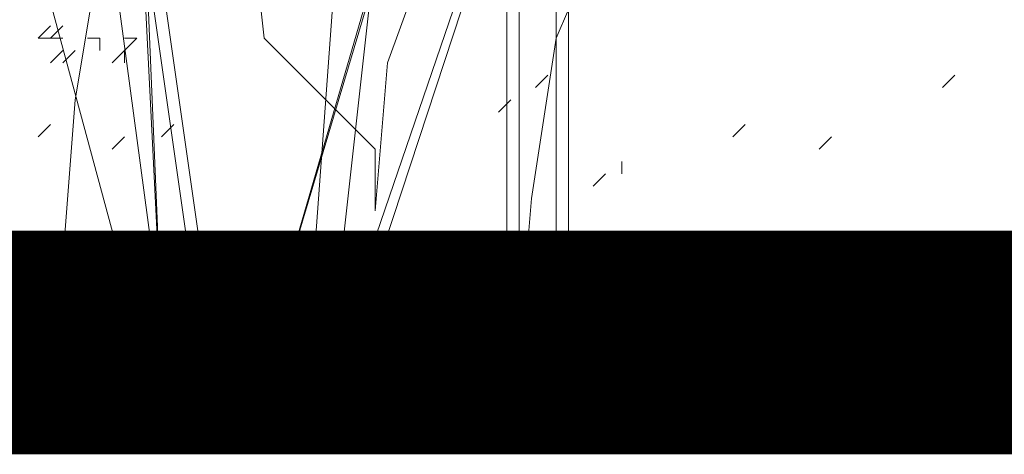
# Model space of a CAD drawing. Header units: millimetres. Extents: x 14400 to 93787, y -21104 to 39413.
# Tile 130 of 256: x 25726.41 to 25739.61, y 9745.73 to 9751.56. Entities that reach past the tile are written whole.
import ezdxf

# ---------------------------------------------------------------- set-up
doc = ezdxf.new("R2010")
doc.units = ezdxf.units.MM
doc.layers.add('__MODUS_ŚCIANY', color=2, linetype='Continuous', lineweight=35)
doc.layers.add('_MODUS - zielen', color=66, linetype='Continuous', lineweight=9)

msp = doc.modelspace()

# ---------------------------------------------------------------- linework, layer by layer
at = {"layer": '__MODUS_ŚCIANY', "ltscale": 2, "const_width": 3}
msp.add_lwpolyline([(25769.10707, 9747.23322), (25592.96893, 9747.23322)], dxfattribs=at)
at = {"layer": '_MODUS - zielen', "transparency": 33554687}
for points in [[(25727.317, 9767.19922), (25728.30978, 9747.50907), (25727.48246, 9767.19922)], [(25733.77007, 9766.53737), (25733.77007, 9747.50907), (25733.77007, 9747.50907)], [(25733.10822, 9765.54459), (25733.10822, 9747.50907), (25733.10822, 9747.50907)], [(25732.44636, 9763.88996), (25730.62627, 9747.50907), (25730.62627, 9747.50907)], [(25732.44636, 9763.88996), (25730.62627, 9747.50907), (25730.62627, 9747.50907)], [(25726.48968, 9763.72449), (25728.80617, 9747.50907), (25728.80617, 9747.50907)], [(25726.65514, 9763.72449), (25728.97163, 9747.50907), (25728.97163, 9747.50907)], [(25732.94275, 9761.57347), (25732.94275, 9747.50907), (25732.94275, 9747.50907)], [(25733.60461, 9761.57347), (25733.60461, 9747.50907), (25733.60461, 9747.50907)], [(25731.28812, 9761.07708), (25730.29534, 9747.50907), (25730.29534, 9747.50907)], [(25730.95719, 9747.50907), (25735.09378, 9760.0843), (25730.79173, 9747.50907)], [(25726.98607, 9748.33639), (25727.15153, 9750.48742), (25727.48246, 9752.47298), (25727.97885, 9753.96215), (25727.97885, 9755.12039), (25728.30978, 9756.4441), (25728.47524, 9757.27142), (25728.6407, 9758.59512), (25728.6407, 9759.58791)], [(25733.10822, 9747.17815), (25733.27368, 9749.16371), (25733.60461, 9751.31473), (25734.101, 9752.47298), (25734.101, 9753.79668), (25734.43192, 9755.12039), (25734.59739, 9755.94771), (25734.59739, 9757.27142), (25734.76285, 9758.09873)], [(25731.17614, 9748.99824), (25731.17614, 9749.82556), (25729.68697, 9751.31473), (25729.52151, 9752.8039), (25729.68697, 9753.96215), (25728.03234, 9755.45132), (25727.53595, 9756.94049), (25726.21224, 9756.94049)], [(25731.17614, 9748.99824), (25731.34161, 9750.98381), (25732.00346, 9752.8039), (25732.16892, 9753.79668), (25732.99624, 9755.94771), (25734.31995, 9756.11317), (25735.31273, 9756.94049)], [(25725.82783, 9755.45132), (25727.97885, 9747.50907), (25727.97885, 9747.50907)], [(25725.82783, 9755.45132), (25727.97885, 9747.50907), (25727.97885, 9747.50907)], [(25732.11544, 9755.45132), (25729.79895, 9747.50907), (25729.79895, 9747.50907)], [(25732.11544, 9755.28586), (25729.79895, 9747.50907), (25729.79895, 9747.50907)], [(25726.65514, 9751.31473), (25726.82061, 9751.4802), (25726.82061, 9751.4802)], [(25726.65514, 9751.31473), (25726.82061, 9751.4802), (25726.82061, 9751.4802)], [(25726.82061, 9751.31473), (25726.98607, 9751.4802), (25726.98607, 9751.4802)], [(25726.65514, 9751.31473), (25726.82061, 9751.31473), (25726.82061, 9751.31473)], [(25726.82061, 9751.31473), (25726.98607, 9751.31473), (25726.98607, 9751.31473)], [(25726.82061, 9751.31473), (25726.98607, 9751.31473), (25726.98607, 9751.31473)], [(25727.317, 9751.31473), (25727.48246, 9751.31473), (25727.48246, 9751.31473)], [(25727.317, 9751.31473), (25727.48246, 9751.31473), (25727.48246, 9751.31473)], [(25727.48246, 9751.14927), (25727.48246, 9751.31473), (25727.48246, 9751.31473)], [(25727.81339, 9751.14927), (25727.97885, 9751.31473), (25727.97885, 9751.31473)], [(25727.81339, 9751.31473), (25727.97885, 9751.31473), (25727.97885, 9751.31473)], [(25727.81339, 9751.14927), (25727.97885, 9751.31473), (25727.97885, 9751.31473)], [(25726.82061, 9750.98381), (25726.98607, 9751.14927), (25726.98607, 9751.14927)], [(25726.98607, 9750.98381), (25727.15153, 9751.14927), (25727.15153, 9751.14927)], [(25727.64792, 9750.98381), (25727.81339, 9751.14927), (25727.81339, 9751.14927)], [(25727.64792, 9750.98381), (25727.81339, 9751.14927), (25727.81339, 9751.14927)], [(25727.81339, 9750.98381), (25727.81339, 9751.14927), (25727.81339, 9751.14927)], [(25733.32717, 9750.65288), (25733.49263, 9750.81834), (25733.49263, 9750.81834)], [(25738.78746, 9750.65288), (25738.95293, 9750.81834), (25738.95293, 9750.81834)], [(25732.83078, 9750.32195), (25732.99624, 9750.48742), (25732.99624, 9750.48742)], [(25726.65514, 9749.99103), (25726.82061, 9750.15649), (25726.82061, 9750.15649)], [(25728.30978, 9749.99103), (25728.47524, 9750.15649), (25728.47524, 9750.15649)], [(25735.97458, 9749.99103), (25736.14005, 9750.15649), (25736.14005, 9750.15649)], [(25727.64792, 9749.82556), (25727.81339, 9749.99103), (25727.81339, 9749.99103)], [(25727.64792, 9749.82556), (25727.81339, 9749.99103), (25727.81339, 9749.99103)], [(25737.13283, 9749.82556), (25737.29829, 9749.99103), (25737.29829, 9749.99103)], [(25734.48541, 9749.49463), (25734.48541, 9749.6601), (25734.48541, 9749.6601)], [(25734.101, 9749.32917), (25734.26646, 9749.49463), (25734.26646, 9749.49463)]]:
    msp.add_lwpolyline(points, dxfattribs=at)
msp.add_lwpolyline([(25728.30978, 9747.50907), (25726.48968, 9761.07708)], close=True, dxfattribs=at)

doc.saveas('drawing.dxf')
